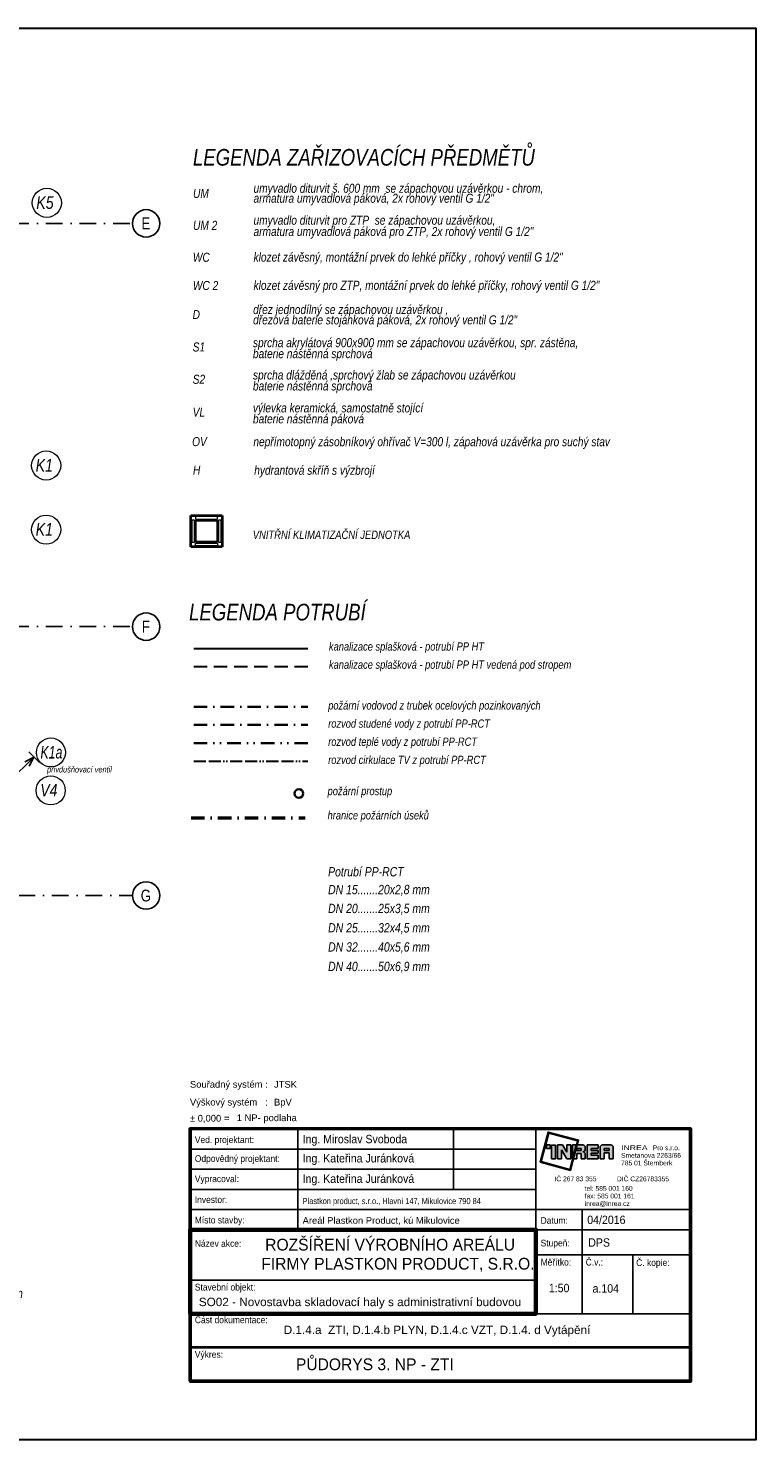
# Model space of a CAD drawing. Header units: millimetres. Extents: x 6435372 to 7248404, y 1559872 to 1886246.
# Tile 128 of 208: x 6912256 to 6923077, y 1656320 to 1677320. Entities that reach past the tile are written whole.
import ezdxf
from ezdxf.enums import TextEntityAlignment as Align

# ---------------------------------------------------------------- set-up
doc = ezdxf.new("R2010")
doc.units = ezdxf.units.MM
for name, pattern in [('ACAD_ISO13W100', [36, 12, -3, 12, -3, 0, -3, 0, -3]), ('CONTINOUS', [0]), ('DASHDOT', [1, 0.5, -0.25, 0, -0.25]), ('DASHED', [0.75, 0.5, -0.25]), ('DĚLICÍ', [1.25, 0.5, -0.25, 0, -0.25, 0, -0.25]), ('ČERCHOVANÁ', [1, 0.5, -0.25, 0, -0.25])]:
    doc.linetypes.add(name, pattern=pattern)
for name, color, linetype in [('IN_RAZITKO', 7, 'Continuous'), ('matrice DPS', 122, 'Continuous'), ('UT_popis', 7, 'Continuous'), ('VZT_POPIS', 7, 'Continuous'), ('ZTI_KAN-POPIS', 7, 'Continuous'), ('ZTI_POPIS', 7, 'Continuous')]:
    doc.layers.add(name, color=color, linetype=linetype)
for name, color, linetype, lineweight in [('požární prostup', 240, 'Continuous', 35), ('požární úseky', 21, 'ČERCHOVANÁ', 50), ('UT_potrubí', 10, 'Continuous', 30), ('VZT', 130, 'Continuous', 40), ('ZTI-cirkulace', 220, 'ACAD_ISO13W100', 30), ('ZTI-POŽÁRNÍ', 200, 'ČERCHOVANÁ', 35), ('ZTI-SPLAŠKOVÁ KANALIZACE', 80, 'Continuous', 30), ('ZTI-VODA STUDENÁ', 170, 'ČERCHOVANÁ', 35), ('ZTI-VODA TEPLÁ', 10, 'DĚLICÍ', 35)]:
    doc.layers.add(name, color=color, linetype=linetype, lineweight=lineweight)
doc.styles.add('ari-rom-uni', font='arial.ttf')
doc.styles.add('ARIAL', font='arial.ttf')
doc.styles.add('INDRA', font='ariali.ttf')

# ---------------------------------------------------------------- blocks, each defined once
blk = doc.blocks.new('INREA RAZÍTKO')
at = {"layer": 'IN_RAZITKO'}
blk.add_hatch(color=256, dxfattribs=at).paths.add_polyline_path([(-3.869, 7.655), (-3.904, 7.527), (-3.878, 7.527), (-3.839, 7.673), (-4.74, 7.912), (-4.978, 7.018), (-4.08, 6.768), (-3.993, 7.115), (-4.019, 7.115), (-4.098, 6.799), (-4.947, 7.035), (-4.722, 7.882)])
h = blk.add_hatch(color=256, dxfattribs=at)
h.paths.add_polyline_path([(-4.687, 7.527), (-4.792, 7.527), (-4.792, 7.423), (-4.687, 7.423)])
h.paths.add_polyline_path([(-4.527, 7.526), (-4.642, 7.526), (-4.642, 7.115), (-4.527, 7.115)])
h.paths.add_polyline_path([(-4.317, 7.527), (-4.468, 7.527), (-4.468, 7.115), (-4.349, 7.115), (-4.349, 7.381), (-4.189, 7.115), (-4.07, 7.115), (-4.07, 7.527), (-4.189, 7.527), (-4.189, 7.315)])
h.paths.add_polyline_path([(-3.913, 7.527), (-4.023, 7.527), (-4.023, 7.115)])
h.paths.add_polyline_path([(-3.708, 7.527), (-3.877, 7.527), (-3.987, 7.115), (-3.894, 7.115), (-3.894, 7.277), (-3.757, 7.277), (-3.757, 7.115), (-3.638, 7.115), (-3.638, 7.257, 0.414214), (-3.708, 7.327, 0.414214), (-3.638, 7.397), (-3.638, 7.457, 0.414214)])
h.paths.add_polyline_path([(-3.757, 7.419), (-3.757, 7.362), (-3.894, 7.362), (-3.894, 7.419)], flags=16)
h.paths.add_polyline_path([(-3.253, 7.527), (-3.588, 7.527), (-3.588, 7.115), (-3.253, 7.115), (-3.253, 7.225), (-3.465, 7.225), (-3.465, 7.287), (-3.253, 7.287), (-3.253, 7.366), (-3.465, 7.366), (-3.465, 7.421), (-3.253, 7.421)])
h.paths.add_polyline_path([(-2.877, 7.527), (-3.131, 7.527, 0.414214), (-3.201, 7.457), (-3.201, 7.115), (-3.081, 7.115), (-3.081, 7.293), (-2.931, 7.293), (-2.931, 7.115), (-2.807, 7.115), (-2.807, 7.457, 0.414214)])
h.paths.add_polyline_path([(-2.931, 7.421), (-2.931, 7.362), (-3.081, 7.362), (-3.081, 7.421)], flags=16)
at = {"layer": 'IN_RAZITKO', "color": 7}
for p, q in [((-12.195, 8.005), (-12.195, 5.005)), ((-7.564, 8.005), (-7.564, 6.205)), ((-5.108, 2.651), (-5.108, 8.005)), ((-15.395, 7.405), (-5.108, 7.405)), ((-15.395, 6.805), (-5.108, 6.805)), ((-15.395, 6.205), (-5.108, 6.205)), ((-15.395, 5.605), (-5.108, 5.605)), ((-5.108, 5.605), (-0.505, 5.605)), ((-3.727, 5.605), (-3.727, 2.505)), ((-5.108, 5.005), (-0.505, 5.005)), ((-5.108, 4.255), (-0.505, 4.255)), ((-2.225, 4.258), (-2.225, 2.505)), ((-15.395, 3.505), (-5.108, 3.505))]:
    blk.add_line(p, q, dxfattribs=at)
at = {"layer": 'IN_RAZITKO'}
for p, q in [((-4.468, 7.527), (-4.317, 7.527)), ((-4.468, 7.527), (-4.468, 7.115)), ((-4.349, 7.115), (-4.349, 7.381)), ((-4.349, 7.381), (-4.189, 7.115)), ((-4.317, 7.527), (-4.189, 7.315)), ((-4.189, 7.315), (-4.189, 7.527)), ((-4.189, 7.527), (-4.07, 7.527)), ((-4.07, 7.115), (-4.07, 7.527)), ((-4.023, 7.115), (-4.023, 7.527)), ((-3.913, 7.527), (-4.023, 7.115)), ((-4.023, 7.527), (-3.913, 7.527)), ((-3.877, 7.527), (-3.987, 7.115)), ((-3.878, 7.527), (-3.904, 7.527)), ((-3.894, 7.362), (-3.894, 7.419)), ((-3.757, 7.419), (-3.894, 7.419)), ((-3.757, 7.362), (-3.894, 7.362)), ((-3.894, 7.115), (-3.894, 7.277)), ((-3.894, 7.277), (-3.757, 7.277)), ((-3.877, 7.527), (-3.708, 7.527)), ((-3.757, 7.362), (-3.757, 7.419)), ((-3.757, 7.277), (-3.757, 7.115)), ((-3.638, 7.397), (-3.638, 7.457)), ((-3.638, 7.257), (-3.638, 7.115)), ((-3.588, 7.527), (-3.588, 7.115)), ((-3.588, 7.527), (-3.253, 7.527)), ((-3.253, 7.421), (-3.465, 7.421)), ((-3.465, 7.421), (-3.465, 7.366)), ((-3.253, 7.366), (-3.465, 7.366)), ((-3.253, 7.287), (-3.465, 7.287)), ((-3.465, 7.287), (-3.465, 7.225)), ((-3.465, 7.225), (-3.253, 7.225)), ((-3.253, 7.527), (-3.253, 7.421)), ((-3.253, 7.421), (-3.253, 7.527)), ((-3.253, 7.366), (-3.253, 7.287)), ((-3.253, 7.225), (-3.253, 7.115)), ((-3.201, 7.115), (-3.201, 7.457)), ((-3.131, 7.527), (-2.877, 7.527)), ((-2.931, 7.421), (-3.081, 7.421)), ((-3.081, 7.421), (-3.081, 7.362)), ((-3.081, 7.362), (-2.931, 7.362)), ((-2.931, 7.293), (-3.081, 7.293)), ((-3.081, 7.293), (-3.081, 7.115)), ((-2.931, 7.362), (-2.931, 7.421)), ((-2.931, 7.115), (-2.931, 7.293)), ((-2.807, 7.115), (-2.807, 7.457)), ((-4.468, 7.115), (-4.349, 7.115)), ((-4.189, 7.115), (-4.07, 7.115)), ((-3.993, 7.115), (-4.019, 7.115)), ((-3.987, 7.115), (-3.894, 7.115)), ((-3.757, 7.115), (-3.638, 7.115)), ((-3.588, 7.115), (-3.253, 7.115)), ((-3.201, 7.115), (-3.081, 7.115)), ((-2.931, 7.115), (-2.807, 7.115)), ((-5.108, 2.505), (-0.505, 2.505))]:
    blk.add_line(p, q, dxfattribs=at)
at = {"layer": 'IN_RAZITKO', "lineweight": 50}
for points in [[(-15.4, 0.5), (-0.5, 0.5), (-0.5, 8.01), (-15.4, 8.01)], [(-15.395, 0.505), (-0.505, 0.505), (-0.505, 8.005), (-15.395, 8.005)]]:
    blk.add_lwpolyline(points, close=True, dxfattribs=at)
at = {"layer": 'IN_RAZITKO'}
for points in [[(-3.878, 7.527), (-3.839, 7.673), (-4.74, 7.912), (-4.978, 7.018), (-4.08, 6.768), (-3.993, 7.115)], [(-3.904, 7.527), (-3.869, 7.655), (-4.722, 7.882), (-4.947, 7.035), (-4.098, 6.799), (-4.019, 7.115)]]:
    blk.add_lwpolyline(points, dxfattribs=at)
for points in [[(-4.792, 7.423), (-4.687, 7.423), (-4.687, 7.527), (-4.792, 7.527)], [(-4.642, 7.115), (-4.527, 7.115), (-4.527, 7.526), (-4.642, 7.526)]]:
    blk.add_lwpolyline(points, close=True, dxfattribs=at)
at = {"layer": 'IN_RAZITKO', "lineweight": 60}
blk.add_lwpolyline([(-15.395, 2.505), (-5.108, 2.505), (-5.108, 5.005), (-15.395, 5.005)], close=True, dxfattribs=at)
at = {"layer": 'IN_RAZITKO', "const_width": 0.075}
blk.add_lwpolyline([(-15.395, 0.505), (-0.505, 0.505), (-0.505, 1.505), (-15.395, 1.505)], close=True, dxfattribs=at)
at = {"layer": 'IN_RAZITKO'}
for centre, start, end in [((-3.708, 7.457), 0, 90), ((-3.708, 7.397), 270, 360), ((-3.708, 7.257), 360, 90), ((-3.131, 7.457), 90, 180), ((-2.877, 7.457), 0, 90)]:
    blk.add_arc(centre, 0.07, start, end, dxfattribs=at)
at = {"layer": 'IN_RAZITKO', "style": 'ARIAL'}
for s, p in [('Souřadný systém :', (-15.4, 9.432)), ('Výškový systém   :', (-15.4, 8.901)), ('± 0,000 =', (-15.4, 8.423))]:
    blk.add_text(s, height=0.2, dxfattribs=at).set_placement(p, align=Align.TOP_LEFT)
at = {"layer": 'IN_RAZITKO', "color": 3, "style": 'ARIAL'}
for s, p in [('JTSK', (-12.9, 9.432)), ('BpV', (-12.9, 8.901))]:
    blk.add_text(s, height=0.2, dxfattribs=at).set_placement(p, align=Align.TOP_LEFT)
at = {"layer": 'IN_RAZITKO', "color": 7, "style": 'ari-rom-uni', "width": 0.9}
for s, p in [('Ved. projektant:', (-15.255, 7.584)), ('Odpovědný projektant:', (-15.255, 7.022)), ('Vypracoval:', (-15.255, 6.422)), ('Investor:', (-15.255, 5.801)), ('Místo stavby:', (-15.255, 5.193)), ('Datum:', (-4.968, 5.182)), ('Název akce:', (-15.255, 4.497)), ('Stupeň:', (-4.968, 4.509)), ('Měřítko:', (-4.968, 3.94)), ('Č.v.:', (-3.627, 3.94)), ('Č. kopie:', (-2.125, 3.927)), ('Stavební objekt:', (-15.255, 3.197)), ('Část dokumentace:', (-15.255, 2.225)), ('Výkres:', (-15.255, 1.196))]:
    blk.add_text(s, height=0.2, dxfattribs=at).set_placement(p)
at = {"layer": 'IN_RAZITKO', "style": 'ari-rom-uni'}
for s, p in [('Smetanova 2263/66', (-2.575, 7.103)), ('                 Pro s.r.o.', (-2.575, 7.329)), ('785 01 Šternberk', (-2.575, 6.877)), ('IČ 267 83 355           DIČ CZ26783355', (-4.556, 6.404)), ('tel: 585 001 160', (-3.657, 6.122)), ('fax: 585 001 161', (-3.657, 5.896)), ('inrea@inrea.cz', (-3.657, 5.67))]:
    blk.add_text(s, height=0.1425, dxfattribs=at).set_placement(p, align=Align.BOTTOM_LEFT)
at = {"layer": 'IN_RAZITKO', "style": 'ari-rom-uni', "width": 1.3}
blk.add_text('INREA', height=0.1425, dxfattribs=at).set_placement((-2.575, 7.331), align=Align.BOTTOM_LEFT)
at = {"layer": 'IN_RAZITKO', "color": 3, "style": 'ARIAL'}
blk.add_attdef('NULA', (-14.012, 8.227), '', height=0.2, dxfattribs=at)
at = {"layer": 'IN_RAZITKO', "style": 'ari-rom-uni', "width": 0.9, "flags": 12}
for tag, p, height in [('VEDOUCÍ-PROJEKTANT', (-12.053, 7.553), 0.25), ('ODPOVĚDNÝ-PROJEKTANT', (-12.053, 6.964), 0.25), ('VYPRACOVAL', (-12.053, 6.363), 0.25), ('INVESTOR', (-12.053, 5.774), 0.2), ('MÍSTO', (-12.053, 5.149), 0.25), ('DATUM', (-3.585, 5.185), 0.25), ('STUPEŇ', (-3.556, 4.468), 0.25)]:
    blk.add_attdef(tag, p, '', height=height, dxfattribs=at)
at = {"layer": 'IN_RAZITKO', "style": 'ari-rom-uni', "flags": 12}
for tag, height, width, p in [('NÁZEV-1', 0.35, 0.95, (-10.252, 4.438)), ('NÁZEV-2', 0.35, 0.95, (-10.252, 3.876)), ('MĚŘ', 0.25, 0.9, (-4.422, 3.031)), ('ČV', 0.25, 0.9, (-3.034, 3.031)), ('VÝKRES', 0.35, 0.95, (-10.299, 0.801))]:
    blk.add_attdef(tag, text='', height=height, dxfattribs=dict(at, width=width)).set_placement(p, align=Align.CENTER)
at = {"layer": 'IN_RAZITKO', "style": 'ari-rom-uni'}
for tag, p in [('OBJEKT', (-11.248, 2.85)), ('DOKUMENTACE', (-11.26, 1.842))]:
    blk.add_attdef(tag, p, '', height=0.25, dxfattribs=at)

msp = doc.modelspace()

# ---------------------------------------------------------------- linework, layer by layer
at = {"layer": 'matrice DPS', "linetype": 'DASHDOT', "ltscale": 500}
for p, q in [((6911516.8, 1674416.9), (6913805.4, 1674416.9)), ((6911516.8, 1668416.9), (6913805.4, 1668416.9)), ((6893103.1, 1664416.9), (6913805.4, 1664416.9))]:
    msp.add_line(p, q, dxfattribs=at)
at = {"layer": 'matrice DPS', "ltscale": 500}
for centre in [(6914009.3, 1674416.9), (6914009.3, 1668416.9), (6914009.3, 1664416.9)]:
    msp.add_circle(centre, 203.9, dxfattribs=at)
at = {"layer": 'požární prostup', "ltscale": 400}
msp.add_circle((6916282.7, 1665934.8), 64.2, dxfattribs=at)
at = {"layer": 'požární úseky', "ltscale": 400}
msp.add_line((6914678.2, 1665572.9), (6916375.1, 1665572.9), dxfattribs=at)
at = {"layer": 'UT_potrubí', "ltscale": 400}
msp.add_lwpolyline([(6893377.3, 1677320.1), (6923077.3, 1677320.1), (6923077.3, 1656320.1), (6893377.3, 1656320.1)], close=True, dxfattribs=at)
at = {"layer": 'VZT'}
for p, q in [((6914676.3, 1670069.7), (6915142.9, 1670069.7)), ((6914676.3, 1669603), (6914676.3, 1670069.7)), ((6914746.3, 1669999.7), (6915072.9, 1669999.7)), ((6914746.3, 1669673), (6914746.3, 1669999.7)), ((6915072.9, 1669999.7), (6915072.9, 1669673)), ((6915142.9, 1670069.7), (6915142.9, 1669603)), ((6915142.9, 1669603), (6914676.3, 1669603)), ((6915072.9, 1669673), (6914746.3, 1669673))]:
    msp.add_line(p, q, dxfattribs=at)
at = {"layer": 'VZT', "color": 7, "lineweight": 9}
for p, q in [((6914730.7, 1670001.1), (6914690.1, 1670001.1)), ((6914690.1, 1670001.1), (6914690.1, 1669673.1)), ((6914730.7, 1669673.1), (6914730.7, 1670001.1)), ((6914744.6, 1670055.5), (6914744.6, 1670014.9)), ((6915072.5, 1670055.5), (6914744.6, 1670055.5)), ((6914744.6, 1670014.9), (6915072.5, 1670014.9)), ((6915072.5, 1670014.9), (6915072.5, 1670055.5)), ((6915127, 1670001.1), (6915086.4, 1670001.1)), ((6915086.4, 1670001.1), (6915086.4, 1669673.1)), ((6915127, 1669673.1), (6915127, 1670001.1)), ((6914690.1, 1669673.1), (6914730.7, 1669673.1)), ((6914744.6, 1669617.2), (6914744.6, 1669657.8)), ((6914744.6, 1669657.8), (6915072.5, 1669657.8)), ((6915072.5, 1669617.2), (6914744.6, 1669617.2)), ((6915072.5, 1669657.8), (6915072.5, 1669617.2)), ((6915086.4, 1669673.1), (6915127, 1669673.1))]:
    msp.add_line(p, q, dxfattribs=at)
at = {"layer": 'ZTI-cirkulace', "ltscale": 15}
msp.add_line((6914717, 1666415.9), (6916413.9, 1666415.9), dxfattribs=at)
at = {"layer": 'ZTI-POŽÁRNÍ', "ltscale": 400}
msp.add_line((6914717, 1667225.9), (6916413.9, 1667225.9), dxfattribs=at)
at = {"layer": 'ZTI-SPLAŠKOVÁ KANALIZACE', "linetype": 'Continuous', "ltscale": 50}
msp.add_line((6914717, 1668092.5), (6916413.9, 1668092.5), dxfattribs=at)
at = {"layer": 'ZTI-SPLAŠKOVÁ KANALIZACE', "linetype": 'DASHED', "ltscale": 400}
msp.add_line((6914717, 1667822.5), (6916413.9, 1667822.5), dxfattribs=at)
at = {"layer": 'ZTI-SPLAŠKOVÁ KANALIZACE', "lineweight": 18, "ltscale": 400}
for centre in [(6912532.2, 1674722.6), (6912522.8, 1670814.3), (6912522.8, 1669860.4), (6912593.6, 1666545.4)]:
    msp.add_circle(centre, 216.2, dxfattribs=at)
at = {"layer": 'ZTI-VODA STUDENÁ', "ltscale": 400}
msp.add_line((6914717, 1666955.9), (6916413.9, 1666955.9), dxfattribs=at)
at = {"layer": 'ZTI-VODA STUDENÁ', "linetype": 'CONTINOUS', "lineweight": 18, "ltscale": 400}
msp.add_circle((6912590.4, 1665980.8), 216.2, dxfattribs=at)
at = {"layer": 'ZTI-VODA TEPLÁ', "ltscale": 400}
msp.add_line((6914717, 1666685.9), (6916413.9, 1666685.9), dxfattribs=at)
at = {"layer": 'ZTI_KAN-POPIS', "ltscale": 400}
for p, q in [((6911979.4, 1666116.4), (6912340.4, 1666477.4)), ((6912340.4, 1666477.4), (6912206.9, 1666406)), ((6912263, 1666554.9), (6912417.9, 1666400)), ((6912340.4, 1666477.4), (6912269, 1666343.9))]:
    msp.add_line(p, q, dxfattribs=at)

# ---------------------------------------------------------------- block references
ref = msp.add_blockref('INREA RAZÍTKO', (6922361.2, 1656942.1), dxfattribs=dict(xscale=499.9999995, yscale=499.9999995, zscale=499.9999995))
ref.add_attrib('VEDOUCÍ-PROJEKTANT', 'Ing. Miroslav Svoboda', (6916337.3, 1660731.4), dxfattribs={"layer": 'IN_RAZITKO', "height": 125, "style": 'ari-rom-uni', "width": 0.9})
ref.add_attrib('ODPOVĚDNÝ-PROJEKTANT', 'Ing. Kateřina Juránková', (6916337.3, 1660445.5), dxfattribs={"layer": 'IN_RAZITKO', "height": 125, "style": 'ari-rom-uni', "width": 0.9})
ref.add_attrib('VYPRACOVAL', 'Ing. Kateřina Juránková', (6916337.3, 1660142), dxfattribs={"layer": 'IN_RAZITKO', "height": 125, "style": 'ari-rom-uni', "width": 0.9})
ref.add_attrib('INVESTOR', 'Plastkon product, s.r.o., Hlavní 147, Mikulovice 790 84', (6916337.3, 1659826.3), dxfattribs={"layer": 'IN_RAZITKO', "height": 90, "style": 'ari-rom-uni', "width": 0.8})
ref.add_attrib('MÍSTO', 'Areál Plastkon Product, kú Mikulovice', (6916337.3, 1659532.9), dxfattribs={"layer": 'IN_RAZITKO', "height": 100, "style": 'ari-rom-uni'})
ref.add_attrib('NÁZEV-1', 'ROZŠÍŘENÍ VÝROBNÍHO AREÁLU ', dxfattribs={"layer": 'IN_RAZITKO', "height": 175, "style": 'ari-rom-uni', "width": 0.95}).set_placement((6917671.1, 1659135.8), align=Align.CENTER)
ref.add_attrib('NÁZEV-2', 'FIRMY PLASTKON PRODUCT, S.R.O.', dxfattribs={"layer": 'IN_RAZITKO', "height": 175, "style": 'ari-rom-uni', "width": 0.95}).set_placement((6917754.5, 1658851.5), align=Align.CENTER)
ref.add_attrib('VÝKRES', '                                   PŮDORYS 3. NP - ZTI', dxfattribs={"layer": 'IN_RAZITKO', "height": 175, "style": 'ari-rom-uni', "width": 0.95}).set_placement((6916282.2, 1657355.3), align=Align.CENTER)
ref.add_attrib('DATUM', '04/2016', (6920571.3, 1659529.4), dxfattribs={"layer": 'IN_RAZITKO', "height": 125, "style": 'ari-rom-uni', "width": 0.9})
ref.add_attrib('DOKUMENTACE', 'D.1.4.a  ZTI, D.1.4.b PLYN, D.1.4.c VZT, D.1.4. d Vytápění', (6916055.9, 1657892.5), dxfattribs={"layer": 'IN_RAZITKO', "height": 125, "style": 'ari-rom-uni'})
ref.add_attrib('MĚŘ', '1:50', dxfattribs={"layer": 'IN_RAZITKO', "height": 125, "style": 'ari-rom-uni', "width": 0.9}).set_placement((6920152.7, 1658515.1), align=Align.CENTER)
ref.add_attrib('ČV', 'a.104', dxfattribs={"layer": 'IN_RAZITKO', "height": 125, "style": 'ari-rom-uni', "width": 0.9}).set_placement((6920846.8, 1658509.2), align=Align.CENTER)
ref.add_attrib('STUPEŇ', 'DPS', (6920585.8, 1659192.2), dxfattribs={"layer": 'IN_RAZITKO', "height": 125, "style": 'ari-rom-uni', "width": 0.9})
ref.add_attrib('OBJEKT', 'SO02 - Novostavba skladovací haly s administrativní budovou', (6914793.1, 1658308.2), dxfattribs={"layer": 'IN_RAZITKO', "height": 125, "style": 'ari-rom-uni'})
ref.add_attrib('NULA', '1 NP- podlaha', (6915357.7, 1661060.4), dxfattribs={"layer": 'IN_RAZITKO', "color": 3, "height": 100, "style": 'ARIAL'})

# ---------------------------------------------------------------- texts
at = {"layer": 'matrice DPS', "ltscale": 500, "style": 'ARIAL', "width": 0.8}
for s, p in [('E', (6914005.2, 1674416.9)), ('F', (6914005.2, 1668416.9)), ('G', (6914005.2, 1664416.9))]:
    msp.add_text(s, height=175, dxfattribs=at).set_placement(p, align=Align.MIDDLE)
at = {"layer": 'UT_popis', "linetype": 'DĚLICÍ', "style": 'INDRA', "width": 0.8}
for s, p in [('LEGENDA ZAŘIZOVACÍCH PŘEDMĚTŮ ', (6914705.4, 1675276)), ('LEGENDA POTRUBÍ', (6914647.8, 1668509.3))]:
    msp.add_text(s, height=247.5, dxfattribs=at).set_placement(p)
at = {"layer": 'VZT_POPIS', "linetype": 'Continuous', "style": 'INDRA', "width": 0.8}
msp.add_text('VNITŘNÍ KLIMATIZAČNÍ JEDNOTKA', height=125, dxfattribs=at).set_placement((6915596.2, 1669721.6))
at = {"layer": 'ZTI-SPLAŠKOVÁ KANALIZACE', "linetype": 'DASHED', "ltscale": 400, "style": 'INDRA'}
for s, width, p in [('K5', 0.8, (6912376.4, 1674632.6)), ('K1', 0.8, (6912367, 1670724.4)), ('K1', 0.8, (6912367, 1669770.4)), ('K1a ', 0.7, (6912437.8, 1666455.5))]:
    msp.add_text(s, height=187.5, dxfattribs=dict(at, width=width)).set_placement(p)
at = {"layer": 'ZTI-VODA STUDENÁ', "ltscale": 400, "style": 'INDRA', "width": 0.8}
msp.add_text('V4', height=187.5, dxfattribs=at).set_placement((6912434.6, 1665890.8))
at = {"layer": 'ZTI_POPIS', "linetype": 'Continuous', "style": 'INDRA', "width": 0.8}
for s, height, p in [('umyvadlo diturvit š. 600 mm  se zápachovou uzávěrkou - chrom,', 135, (6915607.2, 1674872.1)), ('UM ', 135, (6914707.5, 1674795.2)), ('armatura umyvadlová páková, 2x rohový ventil G 1/2"', 135, (6915607.2, 1674723.6)), ('umyvadlo diturvit pro ZTP  se zápachovou uzávěrkou,', 135, (6915607.2, 1674396.7)), ('UM 2', 135, (6914707.5, 1674319.8)), ('armatura umyvadlová páková pro ZTP, 2x rohový ventil G 1/2"', 135, (6915607.2, 1674228.7)), ('WC ', 135, (6914705.1, 1673845)), ('klozet závěsný, montážní prvek do lehké příčky , rohový ventil G 1/2"', 135, (6915607.7, 1673847.7)), ('WC 2', 135, (6914705.1, 1673425.1)), ('klozet závěsný pro ZTP, montážní prvek do lehké příčky, rohový ventil G 1/2"', 135, (6915607.7, 1673427.8)), ('D', 135, (6914701.3, 1672993.4)), ('dřez jednodílný se zápachovou uzávěrkou ,', 135, (6915600.9, 1673067.7)), ('dřezová baterie stojánková páková, 2x rohový ventil G 1/2"', 135, (6915600.9, 1672914)), ('sprcha akrylátová 900x900 mm se zápachovou uzávěrkou, spr. zástěna,', 135, (6915598.6, 1672574.6)), ('S1', 135, (6914702, 1672510.7)), ('baterie nástěnná sprchová ', 135, (6915598.6, 1672411.4)), ('sprcha dlážděná ,sprchový žlab se zápachovou uzávěrkou', 135, (6915598.6, 1672094)), ('S2', 135, (6914702, 1672030.2)), ('baterie nástěnná sprchová ', 135, (6915598.6, 1671930.9)), ('VL', 135, (6914702, 1671540.5)), ('výlevka keramická, samostatně stojící ', 135, (6915598.6, 1671604.4)), ('baterie nástěnná páková', 135, (6915598.6, 1671441.3)), ('OV', 135, (6914693.6, 1671102.3)), ('nepřímotopný zásobníkový ohřívač V=300 l, zápahová uzávěrka pro suchý stav', 135, (6915604.7, 1671101.2)), ('H', 135, (6914706.4, 1670677.8)), ('hydrantová skříň s výzbrojí', 135, (6915617.4, 1670676.6)), ('kanalizace splašková - potrubí PP HT', 123.75, (6916729, 1668060.5)), ('kanalizace splašková - potrubí PP HT vedená pod stropem', 123.75, (6916729, 1667790.5)), ('požární vodovod z trubek ocelových pozinkovaných ', 123.75, (6916717.5, 1667183.5)), ('rozvod studené vody z potrubí PP-RCT', 123.75, (6916717.5, 1666913.5)), ('rozvod teplé vody z potrubí PP-RCT', 123.75, (6916717.5, 1666643.5)), ('přivdušňovací ventil', 90, (6912535.8, 1666247.4)), ('rozvod cirkulace TV z potrubí PP-RCT', 123.75, (6916717.5, 1666373.5)), ('požární prostup', 123.75, (6916708.7, 1665909.8)), ('hranice požárních úseků', 123.75, (6916708.7, 1665548.5)), ('Potrubí PP-RCT', 139.219, (6916716, 1664701.4)), ('DN 15.......20x2,8 mm', 139.219, (6916716, 1664435.9)), ('DN 20.......25x3,5 mm', 139.219, (6916716, 1664155.3)), ('DN 25.......32x4,5 mm', 139.219, (6916716, 1663867)), ('DN 32.......40x5,6 mm', 139.219, (6916716, 1663582.3)), ('DN 40.......50x6,9 mm', 139.219, (6916716, 1663292.8)), ('venkovní dešťový svod napojený na lapač střešních splavenin', 139.219, (6907909, 1658427.9))]:
    msp.add_text(s, height=height, dxfattribs=at).set_placement(p)

doc.saveas('drawing.dxf')
